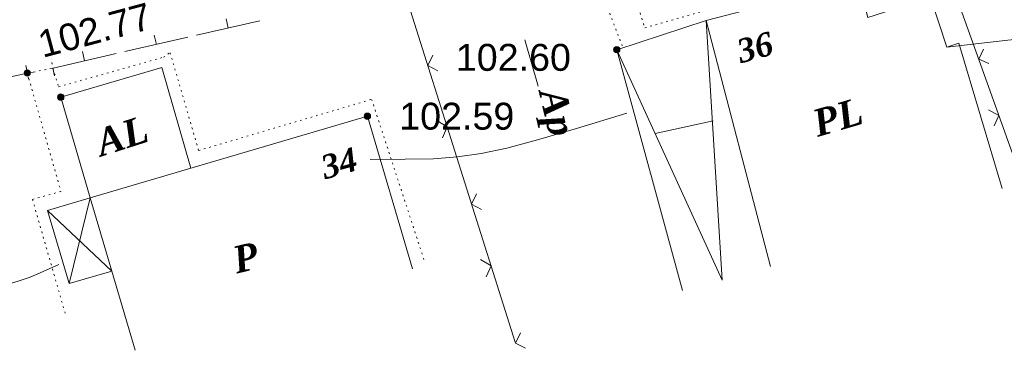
# Model space of a CAD drawing. Header units: millimetres. Extents: x 9396 to 25236, y 15106 to 31102.
# Tile 244 of 256: x 11954 to 12016, y 16836 to 16857. Entities that reach past the tile are written whole.
import ezdxf
from ezdxf.enums import TextEntityAlignment as Align

# ---------------------------------------------------------------- set-up
doc = ezdxf.new("R2010")
doc.units = ezdxf.units.MM
for name, pattern in [('DIVIDE', [1.25, 0.5, -0.25, 0, -0.25, 0, -0.25]), ('DOT', [0.25, 0, -0.25]), ('HIDDEN', [0.375, 0.25, -0.125])]:
    doc.linetypes.add(name, pattern=pattern)
for name, color, linetype, lineweight, true_color in [('1001010', 7, 'Continuous', 9, 0x000000), ('10010110', 7, 'Continuous', 20, 0xa25100), ('1070000', 7, 'DOT', 9, 0x000000), ('21100200', 7, 'HIDDEN', 0, 0x800080), ('3000105', 7, 'DIVIDE', 9, 0x000000), ('3000220', 7, 'Continuous', 9, 0x000000), ('3000260', 7, 'Continuous', 9, 0x000000), ('5010210', 7, 'Continuous', 20, 0x008000)]:
    doc.layers.add(name, color=color, linetype=linetype, lineweight=lineweight, true_color=true_color)
doc.styles.add('10', font='timesbi.ttf', dxfattribs={"height": 0.001481})
doc.styles.add('3', font='timesbi.ttf', dxfattribs={"height": 0.001693})
doc.styles.add('9', font='timesbi.ttf', dxfattribs={"height": 0.001693})
doc.styles.add('F2', font='arial.ttf', dxfattribs={"height": 0.001693})

# ---------------------------------------------------------------- blocks, each defined once
blk = doc.blocks.new('SYMBOL21100200')
at = {"true_color": 0x800080}
h = blk.add_hatch(color=216, dxfattribs=at)
edge = h.paths.add_edge_path()
edge.add_arc((0, 0), 0.1, 0, 360)
at = {"color": 216, "linetype": 'Continuous', "lineweight": 0, "true_color": 0x800080}
blk.add_circle((0, 0), 0.1, dxfattribs=at)

msp = doc.modelspace()

# ---------------------------------------------------------------- linework, layer by layer
at = {"layer": '1001010', "color": 253}
for p, q in [((11991.158, 16855.137), (11996.778, 16856.977)), ((12000.826, 16841.498), (11996.778, 16856.977)), ((11991.158, 16855.137), (11995.28, 16839.995)), ((11993.563, 16849.871), (11997.212, 16850.658)), ((11958.051, 16845.823), (11956.721, 16840.427)), ((11959.407, 16841.218), (11955.365, 16845.031))]:
    msp.add_line(p, q, dxfattribs=at)
for points in [[(11996.778, 16856.977, 0), (12006.338, 16859.477, 0), (12006.945, 16857.156, 0), (12010.878, 16858.437, 0), (12011.901, 16855.3, 0), (12012.661, 16855.548, 0), (12015.389, 16846.4, 0)], [(11991.158, 16855.137, 0), (11997.785, 16840.639, 0), (11996.778, 16856.977, 0)], [(11958.051, 16845.823, 0), (11956.198, 16852.157, 0), (11962.558, 16854.017, 0), (11964.381, 16847.688, 0)], [(11960.877, 16836.23, 0), (11958.051, 16845.823, 0), (11975.478, 16850.957, 0), (11978.304, 16841.365, 0)], [(11959.407, 16841.218, 0), (11956.721, 16840.427, 0), (11955.365, 16845.031, 0), (11958.051, 16845.823, 0)]]:
    msp.add_polyline3d(points, dxfattribs=at)
at = {"layer": '10010110'}
for points in [[(12011.901, 16855.3, 0), (12015.742, 16855.749, 0), (12018.975, 16856.052, 0), (12021.659, 16856.232, 0), (12023.854, 16856.313, 0), (12025.622, 16856.318, 0), (12027.023, 16856.272, 0), (12028.117, 16856.197, 0), (12028.964, 16856.118, 0), (12029.62, 16856.052, 0), (12030.119, 16856.003, 0), (12030.492, 16855.968, 0), (12030.766, 16855.944, 0), (12030.973, 16855.93, 0), (12031.14, 16855.922, 0), (12031.299, 16855.92, 0), (12031.477, 16855.919, 0)], [(11975.65, 16848.239, 0), (11977.852, 16848.245, 0), (11979.623, 16848.285, 0), (11981.152, 16848.393, 0), (11982.628, 16848.603, 0), (11984.241, 16848.951, 0), (11986.179, 16849.468, 0), (11988.633, 16850.19, 0), (11991.79, 16851.152, 0)], [(11945.486, 16838.973, 0), (11948.025, 16839.412, 0), (11949.968, 16839.759, 0), (11951.44, 16840.043, 0), (11952.564, 16840.297, 0), (11953.465, 16840.55, 0), (11954.267, 16840.835, 0), (11955.094, 16841.181, 0), (11956.07, 16841.62, 0)]]:
    msp.add_polyline3d(points, dxfattribs=at)
at = {"layer": '1070000', "color": 253}
msp.add_line((11988.947, 16862), (11991.559, 16855.229), dxfattribs=at)
for points in [[(11991.038, 16862.457, 0), (11992.919, 16856.517, 0), (12006.73, 16860.453, 0), (12007.374, 16858.091, 0), (12012.097, 16859.522, 0)], [(11955.707, 16853.985, 0), (11956.065, 16852.805, 0), (11962.648, 16854.665, 0), (11963.078, 16854.951, 0), (11964.867, 16848.797, 0), (11975.744, 16852.017, 0), (11979.036, 16841.927, 0)], [(11954.098, 16853.657, 0), (11956.208, 16846.221, 0), (11954.419, 16845.72, 0), (11956.494, 16838.492, 0)]]:
    msp.add_polyline3d(points, dxfattribs=at)
at = {"layer": '3000105', "color": 253}
for p, q in [((11955.807, 16853.495), (11955.587, 16854.573)), ((11953.998, 16854.147), (11954.218, 16853.07)), ((11954.098, 16853.657), (11955.707, 16853.985))]:
    msp.add_line(p, q, dxfattribs=at)
at = {"layer": '3000220', "color": 253}
for p, q in [((11964.741, 16856.047), (11968.711, 16856.957)), ((11966.721, 16856.497), (11966.591, 16857.087)), ((11962.211, 16855.467), (11962.071, 16856.057)), ((11960.221, 16855.017), (11964.191, 16855.927)), ((11955.711, 16853.987), (11959.681, 16854.897)), ((11957.691, 16854.437), (11957.561, 16855.027)), ((11949.531, 16852.707), (11954.101, 16853.657))]:
    msp.add_line(p, q, dxfattribs=at)
at = {"layer": '3000260', "color": 253}
for p, q in [((12009.458, 16866.997), (12016.748, 16846.615)), ((11977.738, 16859.017), (11984.761, 16836.739))]:
    msp.add_line(p, q, dxfattribs=at)
for points in [[(12014.221, 16855.177, 0), (12013.911, 16854.547, 0), (12014.541, 16854.277, 0)], [(11979.591, 16854.797, 0), (11979.271, 16854.147, 0), (11979.901, 16853.817, 0)], [(12014.521, 16851.347, 0), (12015.181, 16851.007, 0), (12014.881, 16850.347, 0)], [(11979.841, 16850.677, 0), (11980.491, 16850.277, 0), (11980.191, 16849.587, 0)], [(11982.341, 16846.067, 0), (11982.021, 16845.417, 0), (11982.651, 16845.087, 0)], [(11982.591, 16841.947, 0), (11983.251, 16841.537, 0), (11982.941, 16840.857, 0)], [(11985.101, 16837.337, 0), (11984.781, 16836.687, 0), (11985.411, 16836.357, 0)]]:
    msp.add_polyline3d(points, dxfattribs=at)
at = {"layer": '5010210'}
msp.add_line((11985.381, 16855.757, 47.202), (11986.221, 16852.837, 47.202), dxfattribs=at)

# ---------------------------------------------------------------- block references
at = {"layer": '21100200', "xscale": 2, "yscale": 2, "zscale": 2}
for p in [(11991.158, 16855.137, 205.2), (11954.098, 16853.677, 205.54), (11956.198, 16852.157, 205.22), (11975.478, 16850.957, 205.18)]:
    msp.add_blockref('SYMBOL21100200', p, dxfattribs=at)

# ---------------------------------------------------------------- texts
at = {"layer": '1001010', "color": 1, "true_color": 0xff0000, "style": '10'}
for s, rotation, p in [('36', 15.2, (11998.763, 16854.999)), ('34', 16, (11972.617, 16847.694))]:
    msp.add_text(s, height=1.4813, rotation=rotation, dxfattribs=at).set_placement(p, align=Align.MIDDLE_LEFT)
at = {"layer": '1001010', "color": 253, "style": '9'}
for s, rotation, p in [('PL', 16.4, (12003.543, 16850.459)), ('AL', 17.8, (11958.49, 16849.22)), ('P', 13.6, (11967.057, 16841.874))]:
    msp.add_text(s, height=1.693, rotation=rotation, dxfattribs=at).set_placement(p, align=Align.MIDDLE_LEFT)
at = {"layer": '21100200', "color": 253, "style": 'F2'}
msp.add_text('102.77', height=1.693, rotation=15, dxfattribs=at).set_placement((11954.838, 16855.437, 205.54), align=Align.MIDDLE_LEFT)
for s, p in [('102.60', (11981.038, 16854.657, 205.2)), ('102.59', (11977.478, 16850.957, 205.18))]:
    msp.add_text(s, height=1.693, dxfattribs=at).set_placement(p, align=Align.MIDDLE_LEFT)
at = {"layer": '5010210', "color": 253, "style": '3'}
msp.add_text('Ap', height=1.693, rotation=283.4, dxfattribs=at).set_placement((11987.081, 16852.662, 46.642), align=Align.MIDDLE_LEFT)

doc.saveas('drawing.dxf')
